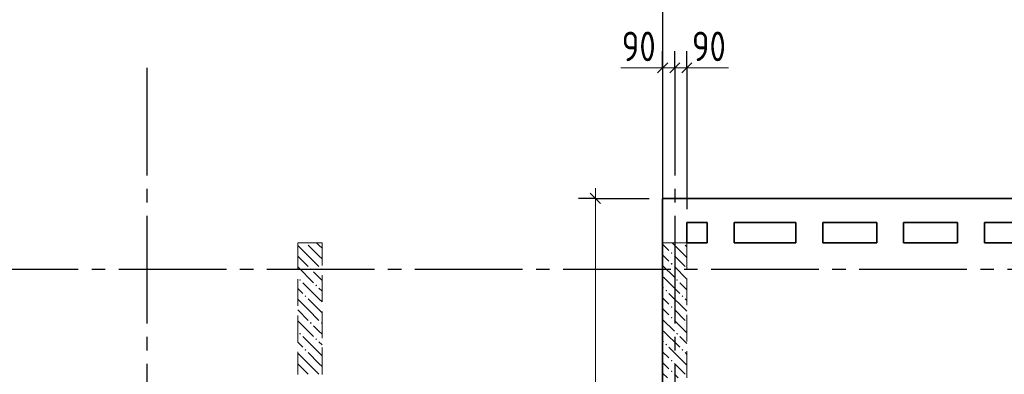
# Model space of a CAD drawing. Header units: millimetres. Extents: x 0 to 61017, y 0 to 42000.
# Tile 8 of 21: x 16775 to 24087, y 33522 to 36159. Entities that reach past the tile are written whole.
import ezdxf

# ---------------------------------------------------------------- set-up
doc = ezdxf.new("R2010")
doc.units = ezdxf.units.MM
doc.linetypes.add('______2', pattern=[270, 200, -70])
doc.linetypes.add('______5', pattern=[1100, 800, -100, 100, -100])
for name, color, linetype, lineweight in [('Standard', 7, 'Continuous', 25), ('ЖБ Перекрытие верхний уровень', 7, 'Continuous', 35), ('ЖБ Стена верхний уровень', 7, 'Continuous', 35), ('Оси', 40, '______5', 18), ('Размерная выноска', 7, 'Continuous', 13)]:
    doc.layers.add(name, color=color, linetype=linetype, lineweight=lineweight)
doc.styles.add('GOST 2.304-81', font='txt')

msp = doc.modelspace()

# ---------------------------------------------------------------- hatches: boundary and pattern name
at = {"layer": 'ЖБ Стена верхний уровень', "linetype": 'Continuous', "lineweight": 18, "transparency": 33554687}
for points in [[(18900.3, 34500), (18897, 34496.6), (18893.6, 34500)], [(21700.3, 34500), (21697, 34496.6), (21693.6, 34500)], [(21610.5, 34423.1), (21616.9, 34429.6), (21623.4, 34423.1), (21616.9, 34416.6)], [(18930.5, 34303.1), (18937, 34309.6), (18943.5, 34303.1), (18937, 34296.6)], [(19010.5, 34303.1), (19016.9, 34309.6), (19020, 34306.6), (19020, 34299.7), (19016.9, 34296.6)], [(21610.5, 34343.1), (21616.9, 34349.6), (21623.4, 34343.1), (21616.9, 34336.6)], [(18850.5, 34223.1), (18857, 34229.6), (18863.5, 34223.1), (18857, 34216.6)], [(21650.5, 34223.1), (21657, 34229.6), (21663.5, 34223.1), (21657, 34216.6)], [(18970.5, 34183.1), (18977, 34189.6), (18983.5, 34183.1), (18977, 34176.6)], [(18890.5, 34103.1), (18897, 34109.6), (18903.4, 34103.1), (18897, 34096.6)], [(21570.5, 34143.1), (21577, 34149.6), (21583.5, 34143.1), (21577, 34136.6)], [(21690.5, 34103.1), (21697, 34109.6), (21703.4, 34103.1), (21697, 34096.6)], [(21610.5, 34023.1), (21616.9, 34029.6), (21623.4, 34023.1), (21616.9, 34016.6)], [(21610.5, 33943.1), (21616.9, 33949.6), (21623.4, 33943.1), (21616.9, 33936.6)], [(18930.5, 33903.1), (18937, 33909.6), (18943.5, 33903.1), (18937, 33896.6)], [(19010.5, 33903.1), (19016.9, 33909.6), (19020, 33906.6), (19020, 33899.7), (19016.9, 33896.6)], [(18850.5, 33823.1), (18857, 33829.6), (18863.5, 33823.1), (18857, 33816.6)], [(18970.5, 33783.1), (18977, 33789.6), (18983.5, 33783.1), (18977, 33776.6)], [(21650.5, 33823.1), (21657, 33829.6), (21663.5, 33823.1), (21657, 33816.6)], [(21570.5, 33743.1), (21577, 33749.6), (21583.5, 33743.1), (21577, 33736.6)], [(18890.5, 33703.1), (18897, 33709.6), (18903.4, 33703.1), (18897, 33696.6)], [(21690.5, 33703.1), (21697, 33709.6), (21703.4, 33703.1), (21697, 33696.6)], [(21610.5, 33623.1), (21616.9, 33629.6), (21623.4, 33623.1), (21616.9, 33616.6)], [(21610.5, 33543.1), (21616.9, 33549.6), (21623.4, 33543.1), (21616.9, 33536.6)]]:
    msp.add_hatch(color=7, dxfattribs=at).paths.add_polyline_path(points, flags=16)

# ---------------------------------------------------------------- linework, layer by layer
at = {"layer": 'Standard', "color": 251, "linetype": 'Continuous', "lineweight": -3, "true_color": 0x656565, "transparency": 33554687}
for p, q in [((21550, 36300), (21550, 34650)), ((21550, 35800), (21550, 35925)), ((21640, 35800), (21640, 35925)), ((21730, 35800), (21730, 35925)), ((21550, 35800), (21550, 35675)), ((21550, 35800), (21550, 34930)), ((21640, 35800), (21640, 35675)), ((21640, 35800), (21640, 35800)), ((21730, 35800), (21730, 35675)), ((21730, 35800), (21730, 34750)), ((21050, 34830), (20925, 34830)), ((21050, 34830), (21175, 34830)), ((21050, 34830), (21450, 34830))]:
    msp.add_line(p, q, dxfattribs=at)
at = {"layer": 'Standard', "color": 7, "linetype": 'Continuous', "lineweight": 25, "transparency": 33554687}
for p, q in [((21587.5, 35837.5), (21512.5, 35762.5)), ((21677.5, 35837.5), (21602.5, 35762.5)), ((21767.5, 35837.5), (21692.5, 35762.5)), ((21087.5, 34792.5), (21012.5, 34867.5))]:
    msp.add_line(p, q, dxfattribs=at)
at = {"layer": 'Standard', "color": 7, "linetype": 'Continuous', "lineweight": 13, "transparency": 33554687}
for p, q in [((21550, 35800), (21475, 35800)), ((21640, 35800), (21550, 35800)), ((21730, 35800), (21640, 35800)), ((21730, 35800), (21805, 35800)), ((21050, 34830), (21050, 34905))]:
    msp.add_line(p, q, dxfattribs=at)
msp.add_lwpolyline([(21050, 29400), (21050, 31757.4), (21050, 31757.4), (21050, 34830)], dxfattribs=at)
at = {"layer": 'ЖБ Перекрытие верхний уровень', "color": 7, "linetype": 'Continuous', "lineweight": 35, "transparency": 33554687}
for p, q in [((21730, 34830), (21550, 34830)), ((21550, 34830), (21550, 29400)), ((28240, 34830), (21730, 34830)), ((21730, 34500), (21730, 34650)), ((21730, 34650), (21880, 34650)), ((21880, 34650), (21880, 34500)), ((22080, 34500), (22080, 34650)), ((22080, 34650), (22540, 34650)), ((22540, 34650), (22540, 34500)), ((22740, 34500), (22740, 34650)), ((22740, 34650), (23140, 34650)), ((23140, 34650), (23140, 34500)), ((23340, 34500), (23340, 34650)), ((23340, 34650), (23740, 34650)), ((23740, 34650), (23740, 34500)), ((23940, 34500), (23940, 34650)), ((23940, 34650), (24340, 34650)), ((21880, 34500), (21730, 34500)), ((22540, 34500), (22080, 34500)), ((23140, 34500), (22740, 34500)), ((23740, 34500), (23340, 34500)), ((24340, 34500), (23940, 34500))]:
    msp.add_line(p, q, dxfattribs=at)
at = {"layer": 'ЖБ Стена верхний уровень', "color": 251, "linetype": '______2', "lineweight": 13, "true_color": 0x656565, "transparency": 33554687}
for p, q in [((19020, 34500), (18840, 34500)), ((18840, 34500), (18840, 33520)), ((19020, 33520), (19020, 34500)), ((21730, 34500), (21550, 34500)), ((21550, 34500), (21550, 33495)), ((21730, 33495), (21730, 34500))]:
    msp.add_line(p, q, dxfattribs=at)
at = {"layer": 'ЖБ Стена верхний уровень', "color": 9, "linetype": 'Continuous', "lineweight": 18, "true_color": 0xc7c7c7, "transparency": 33554687}
for p, q in [((18916.9, 34403.1), (18840, 34480.1)), ((18916.9, 34483.1), (18997, 34403.1)), ((18997, 34483.1), (18980.1, 34500)), ((18997, 34483.1), (19020, 34460.1)), ((21550, 34490.1), (21597, 34443.1)), ((21716.9, 34403.1), (21620.1, 34500)), ((21716.9, 34483.1), (21730, 34470.1)), ((18840, 34400.1), (18916.9, 34323.1)), ((18916.9, 34403.1), (18997, 34323.1)), ((18997, 34403.1), (19020, 34380.1)), ((21557, 34403.1), (21550, 34410.1)), ((21597, 34363.1), (21557, 34403.1)), ((21637, 34403.1), (21716.9, 34323.1)), ((21716.9, 34403.1), (21730, 34390.1)), ((18840, 34320.1), (18957, 34203.1)), ((21550, 34330.1), (21637, 34243.1)), ((21637, 34323.1), (21730, 34230.1)), ((18997, 34243.1), (18957, 34283.1)), ((19020, 34220.1), (18997, 34243.1)), ((21557, 34243.1), (21677, 34123.1)), ((18840, 34160.1), (18877, 34123.1)), ((18997, 34083.1), (18877, 34203.1)), ((18997, 34163.1), (19020, 34140.1)), ((21550, 34170.1), (21557, 34163.1)), ((21730, 34150.1), (21677, 34203.1)), ((18916.9, 34003.1), (18840, 34080.1)), ((18916.9, 34083.1), (18997, 34003.1)), ((18997, 34083.1), (19020, 34060.1)), ((21550, 34090.1), (21597, 34043.1)), ((21716.9, 34003.1), (21597, 34123.1)), ((21716.9, 34083.1), (21730, 34070.1)), ((21557, 34003.1), (21550, 34010.1)), ((18840, 34000.1), (18916.9, 33923.1)), ((18916.9, 34003.1), (18997, 33923.1)), ((18997, 34003.1), (19020, 33980.1)), ((21597, 33963.1), (21557, 34003.1)), ((21637, 34003.1), (21716.9, 33923.1)), ((21716.9, 34003.1), (21730, 33990.1)), ((18840, 33920.1), (18957, 33803.1)), ((18997, 33843.1), (18957, 33883.1)), ((21550, 33930.1), (21637, 33843.1)), ((21637, 33923.1), (21730, 33830.1)), ((18997, 33683.1), (18877, 33803.1)), ((19020, 33820.1), (18997, 33843.1)), ((21557, 33843.1), (21677, 33723.1)), ((21730, 33750.1), (21677, 33803.1)), ((18840, 33760.1), (18877, 33723.1)), ((18997, 33763.1), (19020, 33740.1)), ((21550, 33770.1), (21557, 33763.1)), ((21716.9, 33603.1), (21597, 33723.1)), ((18916.9, 33603.1), (18840, 33680.1)), ((18916.9, 33683.1), (18997, 33603.1)), ((18997, 33683.1), (19020, 33660.1)), ((21550, 33690.1), (21597, 33643.1)), ((21716.9, 33683.1), (21730, 33670.1)), ((18840, 33600.1), (18916.9, 33523.1)), ((18916.9, 33603.1), (18997, 33523.1)), ((18997, 33603.1), (19020, 33580.1)), ((21557, 33603.1), (21550, 33610.1)), ((21597, 33563.1), (21557, 33603.1)), ((21637, 33603.1), (21716.9, 33523.1)), ((21716.9, 33603.1), (21730, 33590.1)), ((21550, 33530.1), (21585.1, 33495)), ((21637, 33523.1), (21665.1, 33495))]:
    msp.add_line(p, q, dxfattribs=at)
at = {"layer": 'Оси', "color": 8, "linetype": '______5', "lineweight": -3, "transparency": 33554687}
for p, q in [((17720, 35800), (17720, 16970)), ((21640, 35800), (21640, 16970)), ((50210, 34300), (4600, 34300)), ((50210, 34300), (4600, 34300))]:
    msp.add_line(p, q, dxfattribs=at)
at = {"layer": 'Размерная выноска', "color": 7, "linetype": 'Continuous', "lineweight": 13, "transparency": 33554687}
for p, q in [((21550, 35800), (21240, 35800)), ((21730, 35800), (22040, 35800))]:
    msp.add_line(p, q, dxfattribs=at)

# ---------------------------------------------------------------- texts
at = {"layer": 'Standard', "color": 7, "linetype": 'Continuous', "lineweight": 25, "transparency": 33554687, "char_height": 220, "attachment_point": 7, "style": 'GOST 2.304-81'}
for insert, width in [((21246.6, 35850), 391.317), ((21767.5, 35850), 391.305)]:
    msp.add_mtext('90', dxfattribs=dict(at, insert=insert, width=width))

doc.saveas('drawing.dxf')
